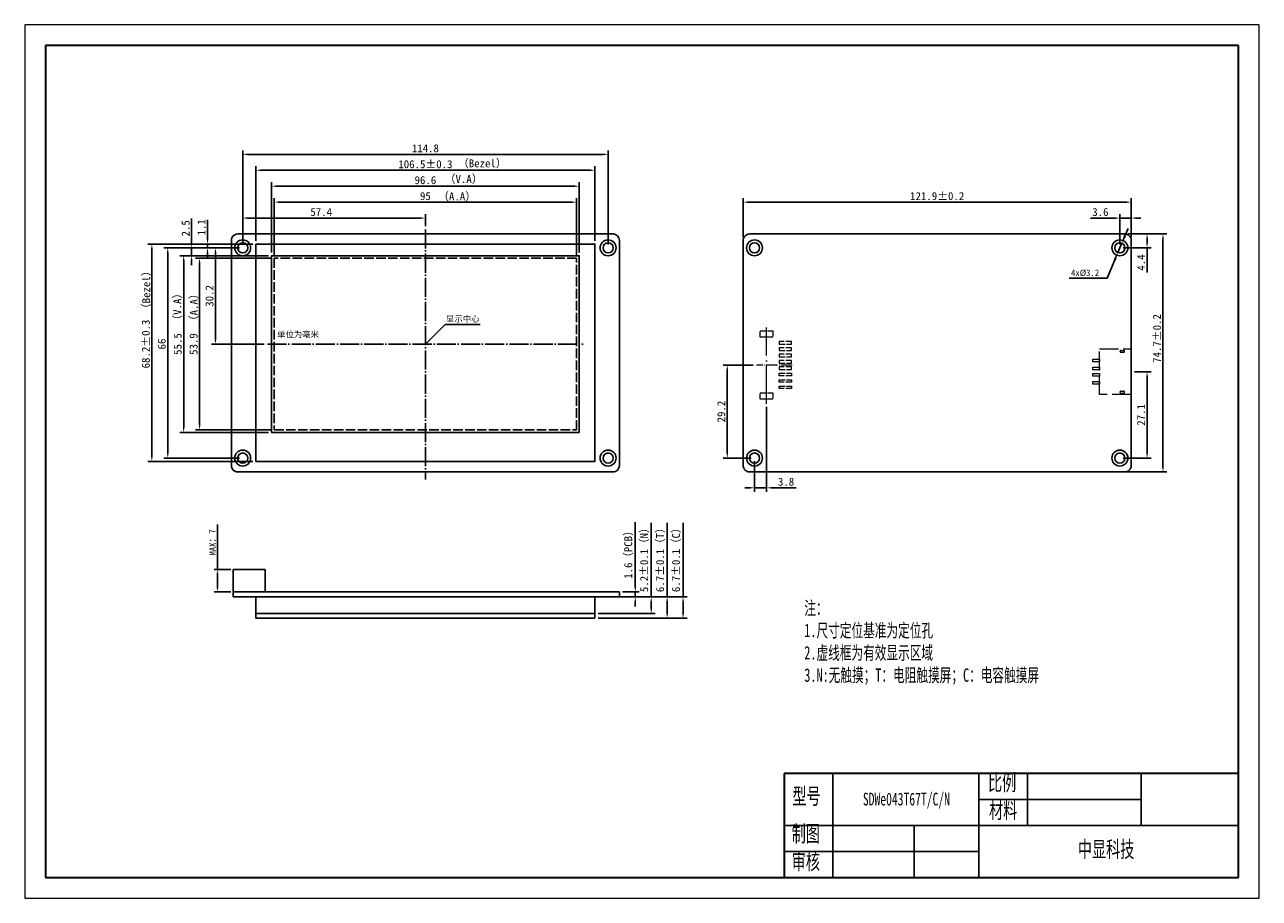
# Model space of a CAD drawing. Header units: millimetres. Extents: x 2240 to 2628, y -2181 to -1907.
import ezdxf

# ---------------------------------------------------------------- set-up
doc = ezdxf.new("R2010")
doc.units = ezdxf.units.MM
doc.header["$LTSCALE"] = 0.5
for name, pattern in [('ACAD_ISO02W100', [15, 12, -3]), ('ACAD_ISO04W100', [30, 24, -3, 0, -3]), ('CENTER2', [28.575, 19.05, -3.175, 3.175, -3.175])]:
    doc.linetypes.add(name, pattern=pattern)
for name, color, linetype, lineweight in [('thick', 7, 'Continuous', 30), ('粗实线层', 7, 'Continuous', 35), ('细实线层', 7, 'Continuous', 18)]:
    doc.layers.add(name, color=color, linetype=linetype, lineweight=lineweight)
doc.layers.add('thin', color=7, linetype='Continuous')
doc.layers.add('虚线', color=7, linetype='ACAD_ISO02W100')
doc.styles.add('机械字体', font='txt', dxfattribs={"width": 0.67, "height": 5})
doc.dimstyles.new('ISO-25', dxfattribs={"dimtxt": 2.5, "dimasz": 1.5, "dimexe": 1.25, "dimexo": 1, "dimtad": 1, "dimdec": 1, "dimdsep": 46, "dimtxsty": 'Standard', "dimcen": 2.5, "dimadec": 0, "dimazin": 0, "dimtfac": 1, "dimtdec": 1, "dimtmove": 0, "dimatfit": 3, "dimfxl": 1, "dimarcsym": 0})
doc.dimstyles.new('副本ISO-25', dxfattribs={"dimtxt": 2.5, "dimasz": 2.5, "dimexe": 1.25, "dimexo": 1, "dimtad": 1, "dimtoh": 1, "dimdsep": 46, "dimtxsty": 'Standard', "dimcen": 2.5, "dimadec": 0, "dimazin": 0, "dimtfac": 1, "dimtmove": 0, "dimatfit": 3, "dimfxl": 1, "dimarcsym": 0})

# ---------------------------------------------------------------- blocks, each defined once
blk = doc.blocks.new('*X62')
at = {"layer": '粗实线层'}
for p, q in [((-287, 200), (-287, -200)), ((287, 200), (-287, 200)), ((287, -200), (287, 200)), ((-287, -200), (287, -200))]:
    blk.add_line(p, q, dxfattribs=at)
at = {"layer": '细实线层'}
for p, q in [((297, 210), (-297, 210)), ((-297, 210), (-297, -210)), ((297, -210), (297, 210)), ((-297, -210), (297, -210))]:
    blk.add_line(p, q, dxfattribs=at)
blk = doc.blocks.new('*D64')
at = {"color": 0, "linetype": 'Continuous', "lineweight": -2}
for p, q in [((2308.87, -1975.57), (2308.87, -1965.97)), ((2366.27, -1969.77), (2366.27, -1965.97)), ((2364.77, -1967.22), (2310.37, -1967.22))]:
    blk.add_line(p, q, dxfattribs=at)
at = {"color": 0}
for points in [[(2310.37, -1966.97), (2310.37, -1967.47), (2308.87, -1967.22)], [(2364.77, -1966.97), (2364.77, -1967.47), (2366.27, -1967.22)]]:
    blk.add_solid(points, dxfattribs=at)
at = {"layer": 'Defpoints', "color": 0}
for p in [(2308.87, -1967.22), (2366.27, -1970.77), (2308.87, -1976.57)]:
    blk.add_point(p, dxfattribs=at)
at = {"color": 0, "lineweight": 0, "insert": (2333.53, -1965.34), "char_height": 2.5, "attachment_point": 5}
blk.add_mtext('57.4', dxfattribs=at)
blk = doc.blocks.new('*D65')
at = {"color": 0, "linetype": 'Continuous', "lineweight": -2}
for p, q in [((2313.02, -1974.41), (2313.02, -1950.97)), ((2419.52, -1974.41), (2419.52, -1950.97)), ((2314.52, -1952.22), (2418.02, -1952.22))]:
    blk.add_line(p, q, dxfattribs=at)
at = {"color": 0}
for points in [[(2314.52, -1951.97), (2314.52, -1952.47), (2313.02, -1952.22)], [(2418.02, -1951.97), (2418.02, -1952.47), (2419.52, -1952.22)]]:
    blk.add_solid(points, dxfattribs=at)
at = {"layer": 'Defpoints', "color": 0}
for p in [(2419.52, -1952.22), (2313.02, -1975.41), (2419.52, -1975.41)]:
    blk.add_point(p, dxfattribs=at)
at = {"color": 0, "lineweight": 0, "insert": (2366.27, -1950.34), "char_height": 2.5, "attachment_point": 5}
blk.add_mtext('106.5±0.3', dxfattribs=at)
blk = doc.blocks.new('usb4')
at = {"layer": '虚线', "lineweight": 0}
for p, q in [((5492.02, -1468.15), (5492.87, -1468.15)), ((5492.02, -1468.75), (5492.87, -1468.75)), ((5492.02, -1480.95), (5492.87, -1480.95)), ((5492.02, -1481.55), (5492.87, -1481.55))]:
    blk.add_line(p, q, dxfattribs=at)
for points in [[(5485.24, -1467.7), (5495.24, -1467.7), (5495.24, -1482), (5485.24, -1482)], [(5483.24, -1470.9), (5485.24, -1470.9), (5485.24, -1471.8), (5483.24, -1471.8)], [(5483.24, -1473.4), (5485.24, -1473.4), (5485.24, -1474.3), (5483.24, -1474.3)], [(5483.24, -1475.4), (5485.24, -1475.4), (5485.24, -1476.3), (5483.24, -1476.3)], [(5483.24, -1477.9), (5485.24, -1477.9), (5485.24, -1478.8), (5483.24, -1478.8)]]:
    blk.add_lwpolyline(points, close=True, dxfattribs=at)
for centre, start, end in [((5492.02, -1468.45), 90, 270), ((5492.87, -1468.45), 270, 90), ((5492.02, -1481.25), 90, 270), ((5492.87, -1481.25), 270, 90)]:
    blk.add_arc(centre, 0.3, start, end, dxfattribs=at)
blk = doc.blocks.new('2.0-8')
at = {"linetype": 'ACAD_ISO04W100', "lineweight": 0, "ltscale": 0.3}
blk.add_line((1, 8.06), (1, -3.19), dxfattribs=at)
at = {"linetype": 'ACAD_ISO04W100', "lineweight": 0}
blk.add_line((-11.13, 0), (12.76, 0), dxfattribs=at)
at = {"layer": '虚线', "linetype": 'ACAD_ISO02W100', "lineweight": 0, "ltscale": 0.3}
for p, q in [((-6.4, 7.8), (-6.4, 4)), ((-5.6, 7.8), (-6.4, 7.8)), ((-5.6, 4), (-5.6, 7.8)), ((-4.4, 7.8), (-4.4, 4)), ((-3.6, 7.8), (-4.4, 7.8)), ((-3.6, 4), (-3.6, 7.8)), ((-2.4, 7.8), (-2.4, 4)), ((-1.6, 7.8), (-2.4, 7.8)), ((-1.6, 4), (-1.6, 7.8)), ((-0.4, 7.8), (0.4, 7.8)), ((-0.4, 4), (-0.4, 7.8)), ((0.4, 7.8), (0.4, 4)), ((1.6, 7.8), (2.4, 7.8)), ((1.6, 4), (1.6, 7.8)), ((2.4, 7.8), (2.4, 4)), ((3.6, 4), (3.6, 7.8)), ((3.6, 7.8), (4.4, 7.8)), ((4.4, 7.8), (4.4, 4)), ((5.6, 4), (5.6, 7.8)), ((5.6, 7.8), (6.4, 7.8)), ((6.4, 7.8), (6.4, 4)), ((7.6, 4), (7.6, 7.8)), ((7.6, 7.8), (8.4, 7.8)), ((8.4, 7.8), (8.4, 4)), ((-6.4, 4), (-5.6, 4)), ((-4.4, 4), (-3.6, 4)), ((-2.4, 4), (-1.6, 4)), ((0.4, 4), (-0.4, 4)), ((2.4, 4), (1.6, 4)), ((4.4, 4), (3.6, 4)), ((6.4, 4), (5.6, 4)), ((8.4, 4), (7.6, 4)), ((-7.75, 2), (-9.75, 2)), ((-9.75, 2), (-9.75, -2)), ((-7.75, -2), (-7.75, 2)), ((9.75, 2), (9.75, -2)), ((11.75, 2), (9.75, 2)), ((11.75, -2), (11.75, 2)), ((-9.75, -2), (-7.75, -2))]:
    blk.add_line(p, q, dxfattribs=at)
at = {"layer": '虚线', "lineweight": 0, "ltscale": 0.3}
blk.add_line((9.75, -2), (11.75, -2), dxfattribs=at)
blk = doc.blocks.new('*D66')
at = {"color": 0, "linetype": 'Continuous', "lineweight": -2}
for p, q in [((2300.9, -2077.57), (2300.9, -2063.48)), ((2305.1, -2077.57), (2299.9, -2077.57)), ((2300.9, -2083.37), (2300.9, -2078.77)), ((2305.1, -2084.57), (2299.9, -2084.57))]:
    blk.add_line(p, q, dxfattribs=at)
at = {"color": 0}
for points in [[(2300.7, -2078.77), (2301.1, -2078.77), (2300.9, -2077.57)], [(2300.7, -2083.37), (2301.1, -2083.37), (2300.9, -2084.57)]]:
    blk.add_solid(points, dxfattribs=at)
at = {"layer": 'Defpoints', "color": 0}
for p in [(2305.9, -2077.57), (2300.9, -2084.57), (2305.9, -2084.57)]:
    blk.add_point(p, dxfattribs=at)
at = {"color": 0, "lineweight": 0, "insert": (2299.38, -2069.08), "char_height": 2, "attachment_point": 5, "rotation": 90}
blk.add_mtext('MAX：7', dxfattribs=at)
blk = doc.blocks.new('*D67')
at = {"color": 0, "linetype": 'Continuous', "lineweight": -2, "ltscale": 0.5}
for p, q in [((2318.75, -1978.84), (2318.75, -1960.97)), ((2320.25, -1962.22), (2412.29, -1962.22)), ((2413.79, -1978.84), (2413.79, -1960.97))]:
    blk.add_line(p, q, dxfattribs=at)
at = {"color": 0, "ltscale": 0.5}
for points in [[(2320.25, -1961.97), (2320.25, -1962.47), (2318.75, -1962.22)], [(2412.29, -1961.97), (2412.29, -1962.47), (2413.79, -1962.22)]]:
    blk.add_solid(points, dxfattribs=at)
at = {"layer": 'Defpoints', "color": 0, "ltscale": 0.5}
for p in [(2413.79, -1962.22), (2318.75, -1979.84), (2413.79, -1979.84)]:
    blk.add_point(p, dxfattribs=at)
at = {"color": 0, "lineweight": 0, "ltscale": 0.5, "insert": (2366.27, -1960.34), "char_height": 2.5, "attachment_point": 5}
blk.add_mtext('95', dxfattribs=at)
blk = doc.blocks.new('*D68')
at = {"color": 0, "linetype": 'Continuous', "lineweight": -2, "ltscale": 0.5}
for p, q in [((2317.95, -1978.04), (2317.95, -1955.97)), ((2319.45, -1957.22), (2413.09, -1957.22)), ((2414.59, -1978.04), (2414.59, -1955.97))]:
    blk.add_line(p, q, dxfattribs=at)
at = {"color": 0, "ltscale": 0.5}
for points in [[(2319.45, -1956.97), (2319.45, -1957.47), (2317.95, -1957.22)], [(2413.09, -1956.97), (2413.09, -1957.47), (2414.59, -1957.22)]]:
    blk.add_solid(points, dxfattribs=at)
at = {"layer": 'Defpoints', "color": 0, "ltscale": 0.5}
for p in [(2414.59, -1957.22), (2317.95, -1979.04), (2414.59, -1979.04)]:
    blk.add_point(p, dxfattribs=at)
at = {"color": 0, "lineweight": 0, "ltscale": 0.5, "insert": (2366.27, -1955.34), "char_height": 2.5, "attachment_point": 5}
blk.add_mtext('96.6', dxfattribs=at)
blk = doc.blocks.new('*D69')
at = {"color": 0, "linetype": 'Continuous', "lineweight": -2, "ltscale": 0.5}
for p, q in [((2308.87, -1975.57), (2308.87, -1945.97)), ((2310.37, -1947.22), (2422.17, -1947.22)), ((2423.67, -1975.57), (2423.67, -1945.97))]:
    blk.add_line(p, q, dxfattribs=at)
at = {"color": 0, "ltscale": 0.5}
for points in [[(2310.37, -1946.97), (2310.37, -1947.47), (2308.87, -1947.22)], [(2422.17, -1946.97), (2422.17, -1947.47), (2423.67, -1947.22)]]:
    blk.add_solid(points, dxfattribs=at)
at = {"layer": 'Defpoints', "color": 0, "ltscale": 0.5}
for p in [(2423.67, -1947.22), (2308.87, -1976.57), (2423.67, -1976.57)]:
    blk.add_point(p, dxfattribs=at)
at = {"color": 0, "lineweight": 0, "ltscale": 0.5, "insert": (2366.27, -1945.34), "char_height": 2.5, "attachment_point": 5}
blk.add_mtext('114.8', dxfattribs=at)
blk = doc.blocks.new('*D70')
at = {"color": 0, "linetype": 'Continuous', "lineweight": -2, "ltscale": 0.5}
for p, q in [((2307.87, -1976.57), (2299.07, -1976.57)), ((2300.32, -1978.07), (2300.32, -2005.27)), ((2315.65, -2006.77), (2299.07, -2006.77))]:
    blk.add_line(p, q, dxfattribs=at)
at = {"color": 0, "ltscale": 0.5}
for points in [[(2300.07, -1978.07), (2300.57, -1978.07), (2300.32, -1976.57)], [(2300.07, -2005.27), (2300.57, -2005.27), (2300.32, -2006.77)]]:
    blk.add_solid(points, dxfattribs=at)
at = {"layer": 'Defpoints', "color": 0, "ltscale": 0.5}
for p in [(2308.87, -1976.57), (2300.32, -2006.77), (2316.65, -2006.77)]:
    blk.add_point(p, dxfattribs=at)
at = {"color": 0, "lineweight": 0, "ltscale": 0.5, "insert": (2298.44, -1991.67), "char_height": 2.5, "attachment_point": 5, "rotation": 90}
blk.add_mtext('30.2', dxfattribs=at)
blk = doc.blocks.new('*D71')
at = {"color": 0, "linetype": 'Continuous', "lineweight": -2, "ltscale": 0.5}
for p, q in [((2317.75, -1979.84), (2294.07, -1979.84)), ((2295.32, -1981.34), (2295.32, -2032.2)), ((2317.75, -2033.7), (2294.07, -2033.7))]:
    blk.add_line(p, q, dxfattribs=at)
at = {"color": 0, "ltscale": 0.5}
for points in [[(2295.07, -1981.34), (2295.57, -1981.34), (2295.32, -1979.84)], [(2295.07, -2032.2), (2295.57, -2032.2), (2295.32, -2033.7)]]:
    blk.add_solid(points, dxfattribs=at)
at = {"layer": 'Defpoints', "color": 0, "ltscale": 0.5}
for p in [(2318.75, -1979.84), (2295.32, -2033.7), (2318.75, -2033.7)]:
    blk.add_point(p, dxfattribs=at)
at = {"color": 0, "lineweight": 0, "ltscale": 0.5, "insert": (2293.44, -2006.77), "char_height": 2.5, "attachment_point": 5, "rotation": 90}
blk.add_mtext('53.9', dxfattribs=at)
blk = doc.blocks.new('*D72')
at = {"color": 0, "linetype": 'Continuous', "lineweight": -2, "ltscale": 0.5}
for p, q in [((2316.95, -1979.04), (2289.07, -1979.04)), ((2290.32, -1980.54), (2290.32, -2033)), ((2316.95, -2034.5), (2289.07, -2034.5))]:
    blk.add_line(p, q, dxfattribs=at)
at = {"color": 0, "ltscale": 0.5}
for points in [[(2290.07, -1980.54), (2290.57, -1980.54), (2290.32, -1979.04)], [(2290.07, -2033), (2290.57, -2033), (2290.32, -2034.5)]]:
    blk.add_solid(points, dxfattribs=at)
at = {"layer": 'Defpoints', "color": 0, "ltscale": 0.5}
for p in [(2317.95, -1979.04), (2290.32, -2034.5), (2317.95, -2034.5)]:
    blk.add_point(p, dxfattribs=at)
at = {"color": 0, "lineweight": 0, "ltscale": 0.5, "insert": (2288.44, -2006.77), "char_height": 2.5, "attachment_point": 5, "rotation": 90}
blk.add_mtext('55.5', dxfattribs=at)
blk = doc.blocks.new('*D73')
at = {"color": 0, "linetype": 'Continuous', "lineweight": -2, "ltscale": 0.5}
for p, q in [((2307.87, -1976.57), (2284.07, -1976.57)), ((2285.32, -1978.07), (2285.32, -2041.07)), ((2307.87, -2042.57), (2284.07, -2042.57))]:
    blk.add_line(p, q, dxfattribs=at)
at = {"color": 0, "ltscale": 0.5}
for points in [[(2285.07, -1978.07), (2285.57, -1978.07), (2285.32, -1976.57)], [(2285.07, -2041.07), (2285.57, -2041.07), (2285.32, -2042.57)]]:
    blk.add_solid(points, dxfattribs=at)
at = {"layer": 'Defpoints', "color": 0, "ltscale": 0.5}
for p in [(2308.87, -1976.57), (2285.32, -2042.57), (2308.87, -2042.57)]:
    blk.add_point(p, dxfattribs=at)
at = {"color": 0, "lineweight": 0, "ltscale": 0.5, "insert": (2283.44, -2006.77), "char_height": 2.5, "attachment_point": 5, "rotation": 90}
blk.add_mtext('66', dxfattribs=at)
blk = doc.blocks.new('*D74')
at = {"color": 0, "linetype": 'Continuous', "lineweight": -2, "ltscale": 0.5}
for p, q in [((2312.02, -1975.41), (2279.07, -1975.41)), ((2280.32, -1976.91), (2280.32, -2042.11)), ((2312.02, -2043.61), (2279.07, -2043.61))]:
    blk.add_line(p, q, dxfattribs=at)
at = {"color": 0, "ltscale": 0.5}
for points in [[(2280.07, -1976.91), (2280.57, -1976.91), (2280.32, -1975.41)], [(2280.07, -2042.11), (2280.57, -2042.11), (2280.32, -2043.61)]]:
    blk.add_solid(points, dxfattribs=at)
at = {"layer": 'Defpoints', "color": 0, "ltscale": 0.5}
for p in [(2313.02, -1975.41), (2280.32, -2043.61), (2313.02, -2043.61)]:
    blk.add_point(p, dxfattribs=at)
at = {"color": 0, "lineweight": 0, "ltscale": 0.5, "insert": (2278.44, -2006.77), "char_height": 2.5, "attachment_point": 5, "rotation": 90}
blk.add_mtext('68.2±0.3', dxfattribs=at)
blk = doc.blocks.new('*D75')
at = {"color": 0, "linetype": 'Continuous', "lineweight": -2, "ltscale": 0.5}
for p, q in [((2466.11, -1973.22), (2466.11, -1960.97)), ((2467.61, -1962.22), (2586.51, -1962.22)), ((2588.01, -1973.22), (2588.01, -1960.97))]:
    blk.add_line(p, q, dxfattribs=at)
at = {"color": 0, "ltscale": 0.5}
for points in [[(2467.61, -1961.97), (2467.61, -1962.47), (2466.11, -1962.22)], [(2586.51, -1961.97), (2586.51, -1962.47), (2588.01, -1962.22)]]:
    blk.add_solid(points, dxfattribs=at)
at = {"layer": 'Defpoints', "color": 0, "ltscale": 0.5}
for p in [(2588.01, -1962.22), (2466.11, -1974.22), (2588.01, -1974.22)]:
    blk.add_point(p, dxfattribs=at)
at = {"color": 0, "lineweight": 0, "ltscale": 0.5, "insert": (2527.06, -1960.34), "char_height": 2.5, "attachment_point": 5}
blk.add_mtext('121.9±0.2', dxfattribs=at)
blk = doc.blocks.new('*D63')
at = {"color": 0, "linetype": 'Continuous', "lineweight": -2, "ltscale": 0.5}
for p, q in [((2588.01, -1972.22), (2599.26, -1972.22)), ((2598.01, -1973.72), (2598.01, -2045.42)), ((2585.46, -2046.92), (2599.26, -2046.92))]:
    blk.add_line(p, q, dxfattribs=at)
at = {"color": 0, "ltscale": 0.5}
for points in [[(2597.76, -1973.72), (2598.26, -1973.72), (2598.01, -1972.22)], [(2597.76, -2045.42), (2598.26, -2045.42), (2598.01, -2046.92)]]:
    blk.add_solid(points, dxfattribs=at)
at = {"layer": 'Defpoints', "color": 0, "ltscale": 0.5}
for p in [(2587.01, -1972.22), (2584.46, -2046.92), (2598.01, -2046.92)]:
    blk.add_point(p, dxfattribs=at)
at = {"color": 0, "lineweight": 0, "ltscale": 0.5, "insert": (2596.14, -2005.03), "char_height": 2.5, "attachment_point": 5, "rotation": 90}
blk.add_mtext('74.7±0.2', dxfattribs=at)
blk = doc.blocks.new('*D76')
at = {"color": 0, "linetype": 'Continuous', "lineweight": -2, "ltscale": 0.5}
for p, q in [((2589.01, -2015.47), (2594.26, -2015.47)), ((2593.01, -2016.97), (2593.01, -2041.07)), ((2585.46, -2042.57), (2594.26, -2042.57))]:
    blk.add_line(p, q, dxfattribs=at)
at = {"color": 0, "ltscale": 0.5}
for points in [[(2592.76, -2016.97), (2593.26, -2016.97), (2593.01, -2015.47)], [(2592.76, -2041.07), (2593.26, -2041.07), (2593.01, -2042.57)]]:
    blk.add_solid(points, dxfattribs=at)
at = {"layer": 'Defpoints', "color": 0, "ltscale": 0.5}
for p in [(2588.01, -2015.47), (2584.46, -2042.57), (2593.01, -2042.57)]:
    blk.add_point(p, dxfattribs=at)
at = {"color": 0, "lineweight": 0, "ltscale": 0.5, "insert": (2591.14, -2029.02), "char_height": 2.5, "attachment_point": 5, "rotation": 90}
blk.add_mtext('27.1', dxfattribs=at)
blk = doc.blocks.new('*D77')
at = {"color": 0, "linetype": 'Continuous', "lineweight": -2, "ltscale": 0.5}
for p, q in [((2469.27, -2013.37), (2459.86, -2013.37)), ((2461.11, -2041.07), (2461.11, -2014.87)), ((2468.66, -2042.57), (2459.86, -2042.57))]:
    blk.add_line(p, q, dxfattribs=at)
at = {"color": 0, "ltscale": 0.5}
for points in [[(2460.86, -2014.87), (2461.36, -2014.87), (2461.11, -2013.37)], [(2460.86, -2041.07), (2461.36, -2041.07), (2461.11, -2042.57)]]:
    blk.add_solid(points, dxfattribs=at)
at = {"layer": 'Defpoints', "color": 0, "ltscale": 0.5}
for p in [(2461.11, -2013.37), (2470.27, -2013.37), (2469.66, -2042.57)]:
    blk.add_point(p, dxfattribs=at)
at = {"color": 0, "lineweight": 0, "ltscale": 0.5, "insert": (2459.24, -2027.97), "char_height": 2.5, "attachment_point": 5, "rotation": 90}
blk.add_mtext('29.2', dxfattribs=at)
blk = doc.blocks.new('*D78')
at = {"color": 0, "linetype": 'Continuous', "lineweight": -2, "ltscale": 0.5}
for p, q in [((2473.46, -2026.49), (2473.46, -2053.17)), ((2469.66, -2043.57), (2469.66, -2053.17)), ((2468.16, -2051.92), (2466.66, -2051.92)), ((2469.66, -2051.92), (2473.46, -2051.92)), ((2474.96, -2051.92), (2482.71, -2051.92))]:
    blk.add_line(p, q, dxfattribs=at)
at = {"color": 0, "ltscale": 0.5}
for points in [[(2468.16, -2051.67), (2468.16, -2052.17), (2469.66, -2051.92)], [(2474.96, -2051.67), (2474.96, -2052.17), (2473.46, -2051.92)]]:
    blk.add_solid(points, dxfattribs=at)
at = {"layer": 'Defpoints', "color": 0, "ltscale": 0.5}
for p in [(2473.46, -2025.49), (2469.66, -2042.57), (2473.46, -2051.92)]:
    blk.add_point(p, dxfattribs=at)
at = {"color": 0, "lineweight": 0, "ltscale": 0.5, "insert": (2479.59, -2050.04), "char_height": 2.5, "attachment_point": 5}
blk.add_mtext('3.8', dxfattribs=at)
blk = doc.blocks.new('*D79')
at = {"color": 0, "linetype": 'Continuous', "lineweight": -2, "ltscale": 0.5}
for p, q in [((2292.82, -1975.07), (2292.82, -1967.32)), ((2307.87, -1976.57), (2291.57, -1976.57)), ((2292.82, -1979.04), (2292.82, -1976.57)), ((2316.95, -1979.04), (2291.57, -1979.04)), ((2292.82, -1980.54), (2292.82, -1982.04))]:
    blk.add_line(p, q, dxfattribs=at)
at = {"color": 0, "ltscale": 0.5}
for points in [[(2292.57, -1975.07), (2293.07, -1975.07), (2292.82, -1976.57)], [(2292.57, -1980.54), (2293.07, -1980.54), (2292.82, -1979.04)]]:
    blk.add_solid(points, dxfattribs=at)
at = {"layer": 'Defpoints', "color": 0, "ltscale": 0.5}
for p in [(2308.87, -1976.57), (2292.82, -1979.04), (2317.95, -1979.04)]:
    blk.add_point(p, dxfattribs=at)
at = {"color": 0, "lineweight": 0, "ltscale": 0.5, "insert": (2290.94, -1970.44), "char_height": 2.5, "attachment_point": 5, "rotation": 90}
blk.add_mtext('2.5', dxfattribs=at)
blk = doc.blocks.new('*D80')
at = {"color": 0, "linetype": 'Continuous', "lineweight": -2, "ltscale": 0.5}
for p, q in [((2297.82, -1973.91), (2297.82, -1967.83)), ((2312.02, -1975.41), (2296.57, -1975.41)), ((2307.87, -1976.57), (2296.57, -1976.57)), ((2297.82, -1976.57), (2297.82, -1975.41)), ((2297.82, -1978.07), (2297.82, -1979.57))]:
    blk.add_line(p, q, dxfattribs=at)
at = {"color": 0, "ltscale": 0.5}
for points in [[(2297.57, -1973.91), (2298.07, -1973.91), (2297.82, -1975.41)], [(2297.57, -1978.07), (2298.07, -1978.07), (2297.82, -1976.57)]]:
    blk.add_solid(points, dxfattribs=at)
at = {"layer": 'Defpoints', "color": 0, "ltscale": 0.5}
for p in [(2297.82, -1975.41), (2308.87, -1976.57), (2313.02, -1975.41)]:
    blk.add_point(p, dxfattribs=at)
at = {"color": 0, "lineweight": 0, "ltscale": 0.5, "insert": (2295.94, -1970.12), "char_height": 2.5, "attachment_point": 5, "rotation": 90}
blk.add_mtext('1.1', dxfattribs=at)
blk = doc.blocks.new('*D81')
at = {"color": 0, "linetype": 'Continuous', "lineweight": -2, "ltscale": 0.5}
for p, q in [((2584.46, -1975.57), (2584.46, -1965.97)), ((2588.01, -1973.22), (2588.01, -1965.97)), ((2582.96, -1967.22), (2575.21, -1967.22)), ((2588.01, -1967.22), (2584.46, -1967.22)), ((2589.51, -1967.22), (2591.01, -1967.22))]:
    blk.add_line(p, q, dxfattribs=at)
at = {"color": 0, "ltscale": 0.5}
for points in [[(2582.96, -1966.97), (2582.96, -1967.47), (2584.46, -1967.22)], [(2589.51, -1966.97), (2589.51, -1967.47), (2588.01, -1967.22)]]:
    blk.add_solid(points, dxfattribs=at)
at = {"layer": 'Defpoints', "color": 0, "ltscale": 0.5}
for p in [(2588.01, -1967.22), (2588.01, -1974.22), (2584.46, -1976.57)]:
    blk.add_point(p, dxfattribs=at)
at = {"color": 0, "lineweight": 0, "ltscale": 0.5, "insert": (2578.34, -1965.34), "char_height": 2.5, "attachment_point": 5}
blk.add_mtext('3.6', dxfattribs=at)
blk = doc.blocks.new('*D82')
at = {"color": 0, "linetype": 'Continuous', "lineweight": -2, "ltscale": 0.5}
for p, q in [((2432.22, -2083.07), (2432.22, -2062.69)), ((2428.22, -2084.57), (2433.47, -2084.57)), ((2428.22, -2086.17), (2433.47, -2086.17)), ((2432.22, -2086.17), (2432.22, -2084.57)), ((2432.22, -2087.67), (2432.22, -2089.17))]:
    blk.add_line(p, q, dxfattribs=at)
at = {"color": 0, "ltscale": 0.5}
for points in [[(2431.97, -2083.07), (2432.47, -2083.07), (2432.22, -2084.57)], [(2431.97, -2087.67), (2432.47, -2087.67), (2432.22, -2086.17)]]:
    blk.add_solid(points, dxfattribs=at)
at = {"layer": 'Defpoints', "color": 0, "ltscale": 0.5}
for p in [(2427.22, -2084.57), (2427.22, -2086.17), (2432.22, -2086.17)]:
    blk.add_point(p, dxfattribs=at)
at = {"color": 0, "lineweight": 0, "ltscale": 0.5, "insert": (2430.16, -2072.13), "char_height": 2.5, "attachment_point": 5, "rotation": 90}
blk.add_mtext('1.6（PCB）', dxfattribs=at)
blk = doc.blocks.new('*D83')
at = {"color": 0, "linetype": 'Continuous', "lineweight": -2, "ltscale": 0.5}
for p, q in [((2437.22, -2086.17), (2437.22, -2062.87)), ((2420.52, -2086.17), (2438.47, -2086.17)), ((2437.22, -2089.87), (2437.22, -2087.67)), ((2420.52, -2091.37), (2438.47, -2091.37))]:
    blk.add_line(p, q, dxfattribs=at)
at = {"color": 0, "ltscale": 0.5}
for points in [[(2436.97, -2087.67), (2437.47, -2087.67), (2437.22, -2086.17)], [(2436.97, -2089.87), (2437.47, -2089.87), (2437.22, -2091.37)]]:
    blk.add_solid(points, dxfattribs=at)
at = {"layer": 'Defpoints', "color": 0, "ltscale": 0.5}
for p in [(2419.52, -2086.17), (2419.52, -2091.37), (2437.22, -2091.37)]:
    blk.add_point(p, dxfattribs=at)
at = {"color": 0, "lineweight": 0, "ltscale": 0.5, "insert": (2435.16, -2073.77), "char_height": 2.5, "attachment_point": 5, "rotation": 90}
blk.add_mtext('5.2±0.1（N）', dxfattribs=at)
blk = doc.blocks.new('*D84')
at = {"color": 0, "linetype": 'Continuous', "lineweight": -2, "ltscale": 0.5}
for p, q in [((2442.22, -2086.17), (2442.22, -2062.87)), ((2420.52, -2086.17), (2443.47, -2086.17)), ((2442.22, -2091.37), (2442.22, -2087.67)), ((2420.52, -2092.87), (2443.47, -2092.87))]:
    blk.add_line(p, q, dxfattribs=at)
at = {"color": 0, "ltscale": 0.5}
for points in [[(2441.97, -2087.67), (2442.47, -2087.67), (2442.22, -2086.17)], [(2441.97, -2091.37), (2442.47, -2091.37), (2442.22, -2092.87)]]:
    blk.add_solid(points, dxfattribs=at)
at = {"layer": 'Defpoints', "color": 0, "ltscale": 0.5}
for p in [(2419.52, -2086.17), (2419.52, -2092.87), (2442.22, -2092.87)]:
    blk.add_point(p, dxfattribs=at)
at = {"color": 0, "lineweight": 0, "ltscale": 0.5, "insert": (2440.16, -2073.77), "char_height": 2.5, "attachment_point": 5, "rotation": 90}
blk.add_mtext('6.7±0.1（T）', dxfattribs=at)
blk = doc.blocks.new('*D85')
at = {"color": 0, "linetype": 'Continuous', "lineweight": -2, "ltscale": 0.5}
for p, q in [((2447.22, -2086.17), (2447.22, -2062.87)), ((2420.52, -2086.17), (2448.47, -2086.17)), ((2447.22, -2091.37), (2447.22, -2087.67)), ((2420.52, -2092.87), (2448.47, -2092.87))]:
    blk.add_line(p, q, dxfattribs=at)
at = {"color": 0, "ltscale": 0.5}
for points in [[(2446.97, -2087.67), (2447.47, -2087.67), (2447.22, -2086.17)], [(2446.97, -2091.37), (2447.47, -2091.37), (2447.22, -2092.87)]]:
    blk.add_solid(points, dxfattribs=at)
at = {"layer": 'Defpoints', "color": 0, "ltscale": 0.5}
for p in [(2419.52, -2086.17), (2419.52, -2092.87), (2447.22, -2092.87)]:
    blk.add_point(p, dxfattribs=at)
at = {"color": 0, "lineweight": 0, "ltscale": 0.5, "insert": (2445.16, -2073.77), "char_height": 2.5, "attachment_point": 5, "rotation": 90}
blk.add_mtext('6.7±0.1（C）', dxfattribs=at)
blk = doc.blocks.new('*D86')
at = {"color": 0, "lineweight": -2, "ltscale": 0.5}
for p, q in [((2586.07, -1972.79), (2587.05, -1970.49)), ((2585.09, -1975.09), (2583.83, -1978.04)), ((2580.42, -1986.06), (2582.85, -1980.34)), ((2568.54, -1986.06), (2580.42, -1986.06))]:
    blk.add_line(p, q, dxfattribs=at)
at = {"color": 0, "ltscale": 0.5}
for points in [[(2585.68, -1972.63), (2586.45, -1972.96), (2585.09, -1975.09)], [(2582.47, -1980.18), (2583.24, -1980.5), (2583.83, -1978.04)]]:
    blk.add_solid(points, dxfattribs=at)
at = {"layer": 'Defpoints', "color": 0, "ltscale": 0.5}
for p in [(2583.83, -1978.04), (2585.09, -1975.09)]:
    blk.add_point(p, dxfattribs=at)
at = {"color": 0, "lineweight": 0, "ltscale": 0.5, "insert": (2573.54, -1984.44), "char_height": 2, "attachment_point": 5}
blk.add_mtext('4x%%c3.2', dxfattribs=at)
blk = doc.blocks.new('*D87')
at = {"color": 0, "linetype": 'Continuous', "lineweight": -2, "ltscale": 0.5}
for p, q in [((2587.01, -1972.22), (2594.26, -1972.22)), ((2593.01, -1973.72), (2593.01, -1975.07)), ((2585.46, -1976.57), (2594.26, -1976.57)), ((2593.01, -1976.57), (2593.01, -1984.32))]:
    blk.add_line(p, q, dxfattribs=at)
at = {"color": 0, "ltscale": 0.5}
for points in [[(2592.76, -1973.72), (2593.26, -1973.72), (2593.01, -1972.22)], [(2592.76, -1975.07), (2593.26, -1975.07), (2593.01, -1976.57)]]:
    blk.add_solid(points, dxfattribs=at)
at = {"layer": 'Defpoints', "color": 0, "ltscale": 0.5}
for p in [(2586.01, -1972.22), (2593.01, -1972.22), (2584.46, -1976.57)]:
    blk.add_point(p, dxfattribs=at)
at = {"color": 0, "lineweight": 0, "ltscale": 0.5, "insert": (2591.14, -1981.19), "char_height": 2.5, "attachment_point": 5, "rotation": 90}
blk.add_mtext('4.4', dxfattribs=at)

msp = doc.modelspace()

# ---------------------------------------------------------------- linework, layer by layer
at = {"linetype": 'ACAD_ISO04W100', "ltscale": 0.5}
for p, q in [((2366.268, -1970.767), (2366.268, -2049.269)), ((2316.653, -2006.767), (2415.883, -2006.767))]:
    msp.add_line(p, q, dxfattribs=at)
at = {"lineweight": -3}
for p, q in [((2366.268, -2006.767), (2372.433, -2000.608)), ((2372.433, -2000.608), (2383.51, -2000.608)), ((2305.904, -2077.567), (2315.904, -2077.567)), ((2305.904, -2077.567), (2305.904, -2084.567)), ((2315.904, -2077.567), (2315.904, -2084.567)), ((2494.313, -2157.949), (2494.313, -2141.638))]:
    msp.add_line(p, q, dxfattribs=at)
at = {"ltscale": 0.5}
for p, q in [((2305.904, -2084.567), (2305.904, -2086.167)), ((2427.218, -2084.567), (2305.904, -2084.567)), ((2305.904, -2086.167), (2427.218, -2086.167)), ((2313.018, -2086.167), (2313.018, -2091.367)), ((2419.518, -2091.367), (2419.518, -2086.167)), ((2427.218, -2086.167), (2427.218, -2084.567)), ((2313.018, -2091.367), (2419.518, -2091.367)), ((2313.018, -2091.367), (2313.018, -2092.867)), ((2313.018, -2092.867), (2419.518, -2092.867)), ((2419.518, -2092.867), (2419.518, -2091.367))]:
    msp.add_line(p, q, dxfattribs=at)
for p in [(2479.022, -2141.638), (2313.927, -2174.26)]:
    msp.add_line(p, (2479.022, -2174.26))
for points in [[(2307.318, -1972.217), (2425.218, -1972.217, -0.4142136), (2427.218, -1974.217), (2427.218, -2044.917, -0.4142136), (2425.218, -2046.917), (2307.318, -2046.917, -0.4142136), (2305.318, -2044.917), (2305.318, -1974.217, -0.4142136)], [(2586.012, -1972.217), (2468.112, -1972.217, 0.4142136), (2466.112, -1974.217), (2466.112, -2044.917, 0.4142136), (2468.112, -2046.917), (2586.012, -2046.917, 0.4142136), (2588.012, -2044.917), (2588.012, -1974.217, 0.4142136)]]:
    msp.add_lwpolyline(points, format="xyb", close=True)
msp.add_lwpolyline([(2313.018, -1975.412), (2419.518, -1975.412), (2419.518, -2043.612), (2313.018, -2043.612)], close=True)
msp.add_lwpolyline([(2414.588, -2034.497), (2317.948, -2034.497), (2317.948, -1979.037), (2414.588, -1979.037)], close=True, dxfattribs=at)
at = {"color": 1, "linetype": 'ACAD_ISO02W100', "ltscale": 0.5}
msp.add_lwpolyline([(2413.788, -1979.837), (2318.748, -1979.837), (2318.748, -2033.697), (2413.788, -2033.697)], close=True, dxfattribs=at)
at = {"ltscale": 0.5}
for centre in [(2308.868, -1976.567), (2423.668, -1976.567), (2469.662, -1976.567), (2584.462, -1976.567), (2308.868, -2042.567), (2423.668, -2042.567), (2469.662, -2042.567), (2584.462, -2042.567)]:
    msp.add_circle(centre, 2.5, dxfattribs=at)
for centre in [(2308.868, -1976.567), (2423.668, -1976.567), (2469.662, -1976.567), (2584.462, -1976.567), (2308.868, -2042.567), (2423.668, -2042.567), (2469.662, -2042.567), (2584.462, -2042.567)]:
    msp.add_circle(centre, 1.6)
at = {"layer": 'thick'}
for p, q in [((2621.739, -2141.638), (2479.022, -2141.638)), ((2479.022, -2141.638), (2479.022, -2174.26)), ((2479.022, -2141.638), (2479.022, -2174.26)), ((2621.739, -2174.26), (2621.739, -2141.638)), ((2479.022, -2174.26), (2621.739, -2174.26))]:
    msp.add_line(p, q, dxfattribs=at)
at = {"layer": 'thin'}
for p, q in [((2540.186, -2141.638), (2540.186, -2174.26)), ((2555.478, -2141.638), (2555.478, -2157.949)), ((2591.157, -2157.949), (2591.157, -2141.638)), ((2591.157, -2149.794), (2540.186, -2149.794)), ((2621.739, -2157.949), (2479.022, -2157.949)), ((2494.313, -2157.949), (2494.313, -2174.26)), ((2519.798, -2157.949), (2519.798, -2174.26)), ((2540.186, -2166.104), (2479.022, -2166.104))]:
    msp.add_line(p, q, dxfattribs=at)

# ---------------------------------------------------------------- block references
at = {"lineweight": -3, "xscale": -1, "rotation": 270}
msp.add_blockref('2.0-8', (2473.462, -2014.367), dxfattribs=at)
at = {"layer": '粗实线层', "lineweight": -3, "xscale": 0.6530298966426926, "yscale": 0.6530298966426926, "zscale": 0.6530298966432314}
msp.add_blockref('*X62', (2434.32, -2043.654), dxfattribs=at)
at = {"layer": '虚线', "lineweight": -3}
msp.add_blockref('usb4', (-2907.228, -540.614), dxfattribs=at)

# ---------------------------------------------------------------- texts
at = {"lineweight": 0, "char_height": 2.5, "attachment_point": 1}
for s, insert, width in [('{\\fSimSun|b0|i0|c134|p2;（Bezel）}', (2376.48, -1948.791), 16.30181), ('{\\fSimSun|b0|i0|c134|p2;（V.A）}', (2372.321, -1953.701), 17.30909), ('{\\fSimSun|b0|i0|c134|p2;\\C1;（A.A）}', (2370.266, -1959.196), 16.30181)]:
    msp.add_mtext(s, dxfattribs=dict(at, insert=insert, width=width))
at = {"lineweight": 0, "insert": (2277.299, -1997.407), "char_height": 2.5, "width": 16.39388, "attachment_point": 1, "rotation": 90}
msp.add_mtext('{\\fSimSun|b0|i0|c134|p2;（Bezel）}', dxfattribs=at)
at = {"linetype": 'CENTER2', "lineweight": 0, "insert": (2287.079, -2001.026), "char_height": 2.5, "width": 18.40506, "attachment_point": 1, "rotation": 90}
msp.add_mtext('{\\fSimSun|b0|i0|c134|p2;（V.A）}', dxfattribs=at)
at = {"color": 1, "linetype": 'CENTER2', "lineweight": 0, "insert": (2292.26, -2001.189), "char_height": 2.5, "width": 16.39388, "attachment_point": 1, "rotation": 90}
msp.add_mtext('{\\fSimSun|b0|i0|c134|p2;（A.A）}', dxfattribs=at)
at = {"lineweight": -3, "char_height": 1.875, "attachment_point": 1}
for s, insert, width in [('{\\fSimSun|b0|i0|c134|p2;显示中心}', (2372.75, -1997.943), 16.30181), ('{\\fSimSun|b0|i0|c134|p2;单位为毫米}', (2319.698, -2002.827), 35.99924)]:
    msp.add_mtext(s, dxfattribs=dict(at, insert=insert, width=width))
at = {"layer": 'thick', "attachment_point": 1, "style": '机械字体'}
for s, insert, char_height, width in [('注：\\P1.尺寸定位基准为定位孔\\P2.虚线框为有效显示区域\\P3.N:无触摸；T：电阻触摸屏；C：电容触摸屏', (2485.31, -2087.583), 4.20508, 100.81332), ('比例', (2543.023, -2141.877), 5.0971, 12.94837), ('型号', (2481.591, -2146.164), 5.0971, 12.94837), ('SDWe043T67T/C/N', (2503.722, -2147.64), 4, 24.72278), ('材料', (2543.358, -2150.583), 5.0971, 12.94837), ('制图', (2481.364, -2157.949), 5.0971, 12.94837), ('中显科技', (2571.253, -2162.847), 5.0971, 28.36201), ('审核', (2481.364, -2166.655), 5.0971, 12.94837)]:
    msp.add_mtext(s, dxfattribs=dict(at, insert=insert, char_height=char_height, width=width))

# ---------------------------------------------------------------- dimensions: what is measured, and where the dimension line sits
at = {"lineweight": 0, "ltscale": 0.5}
for base, p1, p2, text, picture, middle in [((2423.668, -1947.217), (2308.868, -1976.567), (2423.668, -1976.567), '114.8', '*D69', (2366.268, -1947.217)), ((2414.588, -1957.217), (2317.948, -1979.037), (2414.588, -1979.037), '96.6', '*D68', (2366.268, -1957.217)), ((2588.012, -1962.217), (2466.112, -1974.217), (2588.012, -1974.217), '121.9±0.2', '*D75', (2527.062, -1962.217)), ((2588.012, -1967.217), (2584.462, -1976.567), (2588.012, -1974.217), '3.6', '*D81', (2578.337, -1967.217))]:
    dim = msp.add_linear_dim(base=base, p1=p1, p2=p2, text=text, dimstyle='ISO-25', override={"dimarcsym": 1}, dxfattribs=at)
    dim.commit()
    dim.dimension.update_dxf_attribs({"geometry": picture, "text_midpoint": middle, "dimtype": 160})
at = {"lineweight": 0}
for base, p1, p2, text, picture, middle in [((2419.518, -1952.217), (2313.018, -1975.412), (2419.518, -1975.412), '106.5±0.3', '*D65', (2366.268, -1952.217)), ((2308.868, -1967.217), (2366.268, -1970.767), (2308.868, -1976.567), '57.4', '*D64', (2333.528, -1967.217))]:
    dim = msp.add_linear_dim(base=base, p1=p1, p2=p2, text=text, dimstyle='ISO-25', override={"dimarcsym": 1}, dxfattribs=at)
    dim.commit()
    dim.dimension.update_dxf_attribs({"geometry": picture, "text_midpoint": middle, "dimtype": 160})
at = {"color": 1, "lineweight": 0, "ltscale": 0.5}
dim = msp.add_linear_dim(base=(2413.788, -1962.217), p1=(2318.748, -1979.837), p2=(2413.788, -1979.837), text='95', dimstyle='ISO-25', override={"dimarcsym": 1}, dxfattribs=at)
dim.commit()
dim.dimension.update_dxf_attribs({"geometry": '*D67', "text_midpoint": (2366.268, -1962.217), "dimtype": 160})
at = {"lineweight": 0, "ltscale": 0.5}
for base, p1, p2, text, picture, middle in [((2292.818, -1979.037), (2308.868, -1976.567), (2317.948, -1979.037), '2.5', '*D79', (2292.818, -1970.442)), ((2598.012, -2046.917), (2587.012, -1972.217), (2584.462, -2046.917), '74.7±0.2', '*D63', (2598.012, -2005.028)), ((2593.012, -1972.217), (2584.462, -1976.567), (2586.012, -1972.217), '4.4', '*D87', (2593.012, -1981.192)), ((2280.318, -2043.612), (2313.018, -1975.412), (2313.018, -2043.612), '68.2±0.3', '*D74', (2280.318, -2006.767)), ((2285.318, -2042.567), (2308.868, -1976.567), (2308.868, -2042.567), '66', '*D73', (2285.318, -2006.767)), ((2290.318, -2034.497), (2317.948, -1979.037), (2317.948, -2034.497), '55.5', '*D72', (2290.318, -2006.767)), ((2593.012, -2042.567), (2588.012, -2015.467), (2584.462, -2042.567), '27.1', '*D76', (2593.012, -2029.017)), ((2437.218, -2091.367), (2419.518, -2086.167), (2419.518, -2091.367), '5.2±0.1（N）', '*D83', (2437.218, -2073.77)), ((2447.218, -2092.867), (2419.518, -2086.167), (2419.518, -2092.867), '6.7±0.1（C）', '*D85', (2447.218, -2073.77)), ((2442.218, -2092.867), (2419.518, -2086.167), (2419.518, -2092.867), '6.7±0.1（T）', '*D84', (2442.218, -2073.77)), ((2432.218, -2086.167), (2427.218, -2084.567), (2427.218, -2086.167), '1.6（PCB）', '*D82', (2432.218, -2072.129))]:
    dim = msp.add_linear_dim(base=base, p1=p1, p2=p2, angle=90, text=text, dimstyle='ISO-25', override={"dimarcsym": 1}, dxfattribs=at)
    dim.commit()
    dim.dimension.update_dxf_attribs({"geometry": picture, "text_midpoint": middle, "dimtype": 160})
for base, p1, p2, text, picture, middle in [((2297.818, -1975.412), (2308.868, -1976.567), (2313.018, -1975.412), '1.1', '*D80', (2295.943, -1970.12)), ((2300.318, -2006.767), (2308.868, -1976.567), (2316.653, -2006.767), '30.2', '*D70', (2298.443, -1991.667)), ((2461.112, -2013.367), (2469.662, -2042.567), (2470.268, -2013.367), '29.2', '*D77', (2459.237, -2027.967))]:
    dim = msp.add_linear_dim(base=base, p1=p1, p2=p2, angle=90, text=text, dimstyle='ISO-25', override={"dimarcsym": 1}, dxfattribs=at)
    dim.commit()
    dim.dimension.update_dxf_attribs({"geometry": picture, "text_midpoint": middle})
dim = msp.add_diameter_dim_2p(p1=(2585.089, -1975.095), p2=(2583.835, -1978.039), text='4x%%c3.2', dimstyle='副本ISO-25', override={"dimtxt": 2}, dxfattribs=at)
dim.commit()
dim.dimension.update_dxf_attribs({"geometry": '*D86', "text_midpoint": (2573.542, -1986.062), "dimtype": 163})
at = {"color": 1, "lineweight": 0, "ltscale": 0.5}
dim = msp.add_linear_dim(base=(2295.318, -2033.697), p1=(2318.748, -1979.837), p2=(2318.748, -2033.697), angle=90, text='53.9', dimstyle='ISO-25', override={"dimarcsym": 1}, dxfattribs=at)
dim.commit()
dim.dimension.update_dxf_attribs({"geometry": '*D71', "text_midpoint": (2295.318, -2006.767), "dimtype": 160})
at = {"lineweight": 0, "ltscale": 0.5}
dim = msp.add_linear_dim(base=(2473.462, -2051.917), p1=(2469.662, -2042.567), p2=(2473.462, -2025.495), text='3.8', dimstyle='ISO-25', override={"dimarcsym": 1}, dxfattribs=at)
dim.commit()
dim.dimension.update_dxf_attribs({"geometry": '*D78', "text_midpoint": (2479.587, -2050.042)})
at = {"lineweight": 0}
dim = msp.add_linear_dim(base=(2300.904, -2084.567), p1=(2305.904, -2077.567), p2=(2305.904, -2084.567), angle=90, text='MAX：7', dimstyle='ISO-25', override={"dimscale": 0.8, "dimarcsym": 1}, dxfattribs=at)
dim.commit()
dim.dimension.update_dxf_attribs({"geometry": '*D66', "text_midpoint": (2300.904, -2069.078), "dimtype": 160})

doc.saveas('drawing.dxf')
